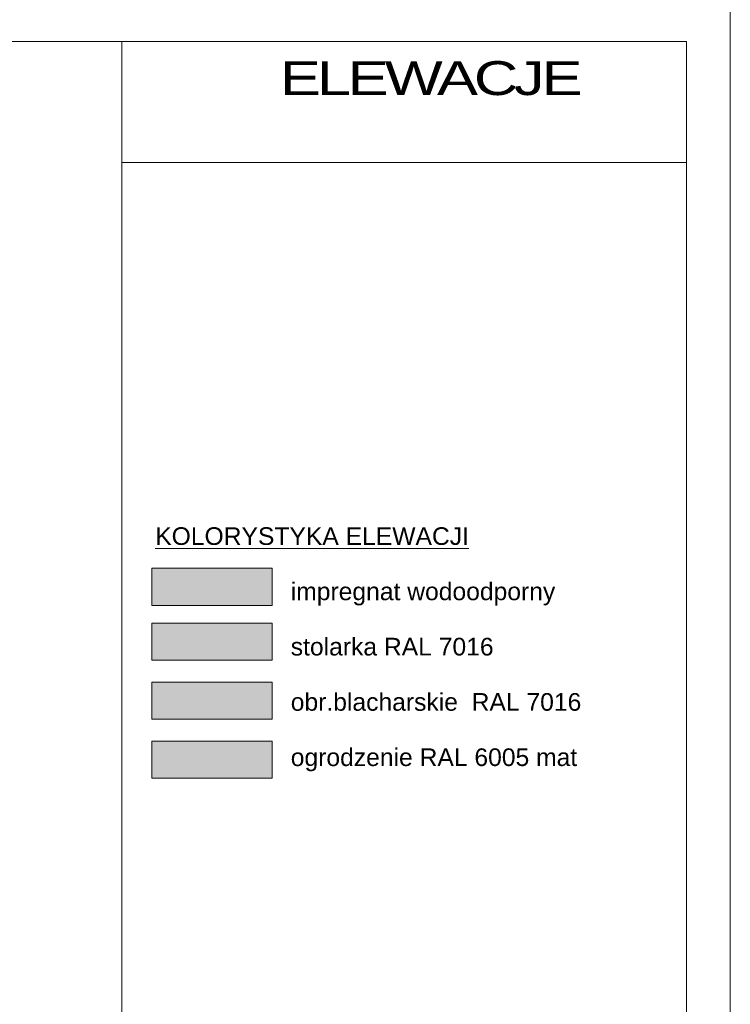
# Model space of a CAD drawing. Header units: millimetres. Extents: x 14041 to 23361, y -6349 to 12956.
# Tile 81 of 106: x 22348 to 23355, y 4105 to 5500. Entities that reach past the tile are written whole.
import ezdxf

# ---------------------------------------------------------------- set-up
doc = ezdxf.new("R2010")
doc.units = ezdxf.units.MM
for name, color, linetype, lineweight in [('A-odnośnik', 2, 'Continuous', 9), ('A-ogrodzenie', 6, 'Continuous', 9), ('A-opisy', 7, 'Continuous', 18), ('A-Tabelka', 7, 'Continuous', 18), ('A-wypełnienie', 252, 'Continuous', 9)]:
    doc.layers.add(name, color=color, linetype=linetype, lineweight=lineweight)
doc.styles.add('OP.3', font='arial.ttf', dxfattribs={"height": 16})

msp = doc.modelspace()

# ---------------------------------------------------------------- hatches: boundary and pattern name
at = {"layer": 'A-ogrodzenie', "true_color": 0x036808, "transparency": 33554687}
h = msp.add_hatch(color=96, dxfattribs=at)
h.dxf.hatch_style = 1
h.paths.add_polyline_path([(22705.75, 4478.19), (22535.49, 4478.19), (22535.49, 4425.59), (22705.75, 4425.59)])
at = {"layer": 'A-wypełnienie', "lineweight": 15, "ltscale": 2, "transparency": 33554687}
h = msp.add_hatch(color=253, dxfattribs=at)
h.dxf.hatch_style = 1
h.paths.add_polyline_path([(22705.75, 4723.01), (22535.49, 4723.01), (22535.49, 4670.41), (22705.75, 4670.41)])
h = msp.add_hatch(color=252, dxfattribs=at)
h.dxf.hatch_style = 1
h.paths.add_polyline_path([(22705.75, 4645.48), (22535.49, 4645.48), (22535.49, 4592.88), (22705.75, 4592.88)])
h = msp.add_hatch(color=252, dxfattribs=at)
h.dxf.hatch_style = 1
h.paths.add_polyline_path([(22705.75, 4561.8), (22535.49, 4561.8), (22535.49, 4509.2), (22705.75, 4509.2)])

# ---------------------------------------------------------------- linework, layer by layer
at = {"layer": 'A-odnośnik', "color": 7}
for points in [[(22705.75, 4723.01), (22535.49, 4723.01), (22535.49, 4670.41), (22705.75, 4670.41)], [(22705.75, 4645.48), (22535.49, 4645.48), (22535.49, 4592.88), (22705.75, 4592.88)], [(22705.75, 4561.8), (22535.49, 4561.8), (22535.49, 4509.2), (22705.75, 4509.2)], [(22705.75, 4478.19), (22535.49, 4478.19), (22535.49, 4425.59), (22705.75, 4425.59)]]:
    msp.add_lwpolyline(points, close=True, dxfattribs=at)
at = {"layer": 'A-Tabelka'}
for p, q in [((22492.85, 3686.33), (22492.85, 5469.43)), ((22492.85, 5297.81), (23292.85, 5297.81))]:
    msp.add_line(p, q, dxfattribs=at)
for points in [[(19154.85, 2561.18), (23354.85, 2561.18), (23354.85, 5531.18), (19154.85, 5531.18)], [(19454.85, 2622.93), (23292.85, 2622.93), (23292.85, 5469.43), (19454.85, 5469.43)]]:
    msp.add_lwpolyline(points, close=True, dxfattribs=at)

# ---------------------------------------------------------------- texts
at = {"layer": 'A-opisy', "insert": (22928.42, 5417.17), "char_height": 40, "width": 2916.6127, "attachment_point": 5, "style": 'OP.3'}
msp.add_mtext('{\\T0.9;\\W1.3;\\fArial|b0|i0|c238|p34;\\H1.2x;ELEWACJE}', dxfattribs=at)
at = {"layer": 'A-opisy', "color": 7, "insert": (22540.28, 4781.15), "char_height": 24, "width": 2969.0348, "attachment_point": 1, "line_spacing_factor": 0.939662, "style": 'OP.3'}
msp.add_mtext('{\\L\\H1.041667x;KOLORYSTYKA ELEWACJI \\l   \\P\\P^I^Iimpregnat wodoodporny\\P\\P^I^Istolarka RAL 7016\\P\\P^I^Iobr.blacharskie  RAL 7016\\P\\P^I^Iogrodzenie RAL 6005 mat\\P\\P\\P\\P\\P}  ', dxfattribs=at)

doc.saveas('drawing.dxf')
